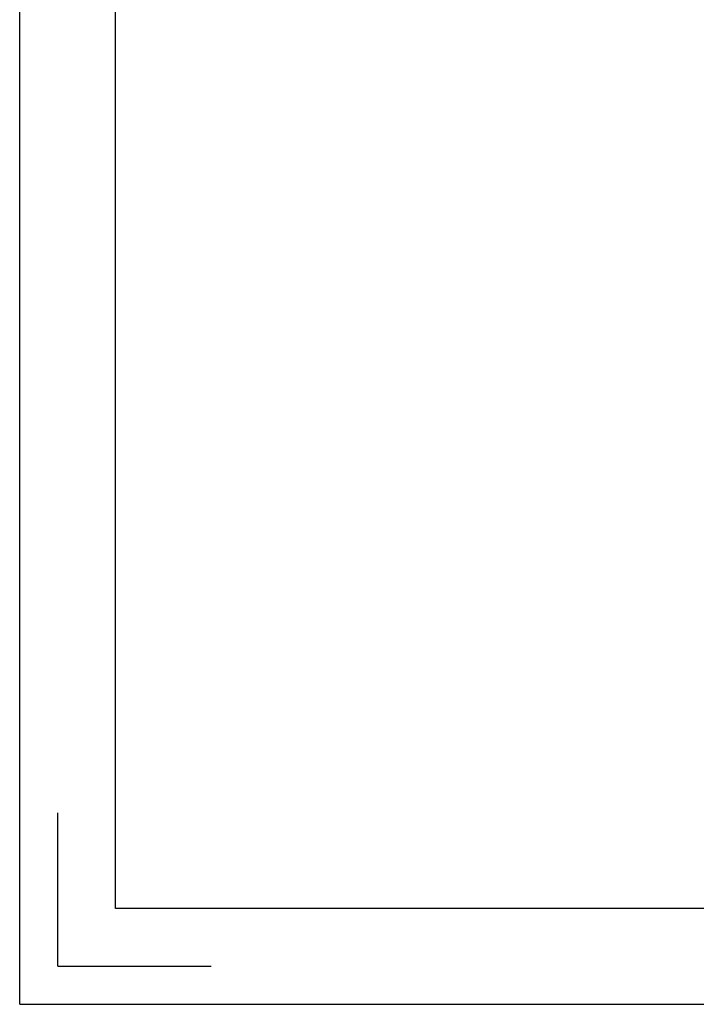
# Model space of a CAD drawing. Header units: millimetres. Extents: x -2787 to 4673, y -54 to 2046.
# Tile 95 of 124: x 1703 to 2410, y -54 to 975. Entities that reach past the tile are written whole.
import ezdxf

# ---------------------------------------------------------------- set-up
doc = ezdxf.new("R2010")
doc.units = ezdxf.units.MM
doc.header["$LTSCALE"] = 81.675
doc.layers.get('0').update_dxf_attribs({"linetype": 'CONTINUOUS'})

msp = doc.modelspace()

# ---------------------------------------------------------------- linework, layer by layer
at = {"color": 3}
for q in [(1702.847, 2045.671), (4672.847, -54.329)]:
    msp.add_line((1702.847, -54.329), q, dxfattribs=at)
at = {"color": 7}
for p, q in [((1802.847, 45.671), (1802.847, 1945.671)), ((1742.847, -14.329), (1742.847, 145.671)), ((4572.847, 45.671), (1802.847, 45.671)), ((1742.847, -14.329), (1902.847, -14.329))]:
    msp.add_line(p, q, dxfattribs=at)

doc.saveas('drawing.dxf')
